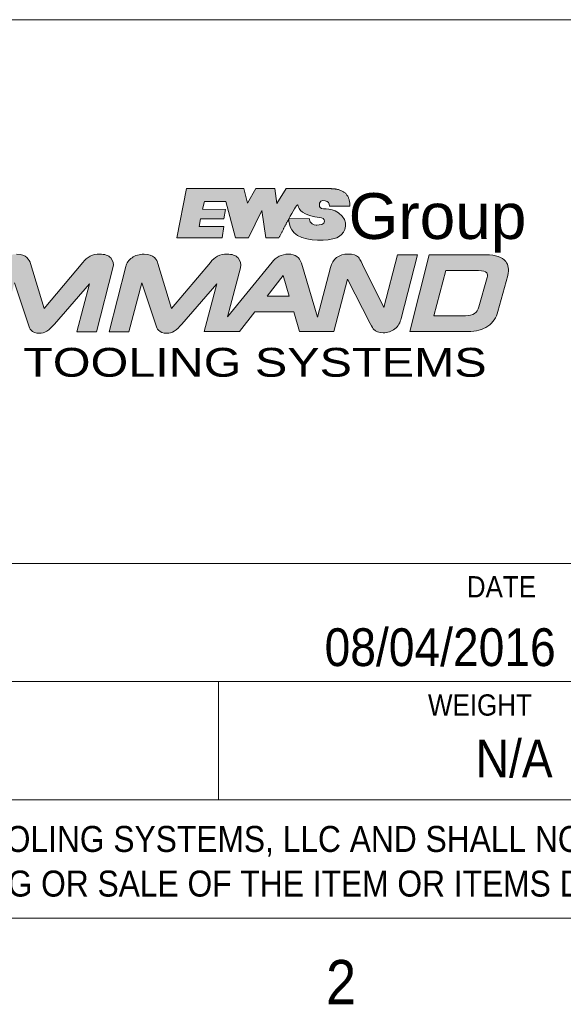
# Model space of a CAD drawing. Header units: inches. Extents: x 0.5 to 16.5, y 0.2 to 10.8.
# Tile 4 of 13: x 12.7 to 13.9, y 0.2 to 2.3. Entities that reach past the tile are written whole.
import ezdxf

# ---------------------------------------------------------------- set-up
doc = ezdxf.new("R2010")
doc.units = ezdxf.units.IN
doc.header["$MEASUREMENT"] = 0
doc.linetypes.add('SLD-Solid', pattern=[0])
doc.layers.add('FORMAT', color=7, linetype='SLD-Solid')
doc.styles.add('SLDTEXTSTYLE0', font='MICROSS.TTF')
doc.styles.add('SLDTEXTSTYLE1', font='MICROSS.TTF', dxfattribs={"width": 1.205167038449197})
doc.styles.add('SLDTEXTSTYLE2', font='GOTHIC.TTF', dxfattribs={"width": 0.913})

# ---------------------------------------------------------------- blocks, each defined once
blk = doc.blocks.new('Block26')
at = {"linetype": 'Continuous'}
h = blk.add_hatch(color=7, dxfattribs=at)
edge = h.paths.add_edge_path(flags=0)
edge.add_spline(control_points=[(0.7482708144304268, 0.2449052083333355), (0.7457666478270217, 0.2462072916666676), (0.723631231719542, 0.2472239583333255)], knot_values=[31, 31, 31, 32, 32, 32], weights=[1, 1, 1], degree=2, periodic=0)
edge.add_line((0.723631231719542, 0.2472239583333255), (0.5140374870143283, 0.2472239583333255))
edge.add_line((0.5140374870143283, 0.2472239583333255), (0.4701729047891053, 0.1767885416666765))
edge.add_line((0.4701729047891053, 0.1767885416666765), (0.4619124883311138, 0.2472239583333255))
edge.add_line((0.4619124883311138, 0.2472239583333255), (0.3720291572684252, 0.2472239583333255))
edge.add_line((0.3720291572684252, 0.2472239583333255), (0.3323958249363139, 0.1783343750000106))
edge.add_line((0.3323958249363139, 0.1783343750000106), (0.3153874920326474, 0.2472239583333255))
edge.add_line((0.3153874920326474, 0.2472239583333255), (0.04652916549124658, 0.2472239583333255))
edge.add_line((0.04652916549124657, 0.2472239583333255), (4.371503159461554e-15, 0.01590104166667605))
edge.add_line((4.370956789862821e-15, 0.01590104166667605), (0.2135812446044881, 0.01585937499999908))
edge.add_line((0.2135812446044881, 0.01585937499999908), (0.2207711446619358, 0.0692982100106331))
edge.add_line((0.2207711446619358, 0.0692982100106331), (0.1049316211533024, 0.06901154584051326))
edge.add_line((0.1049316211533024, 0.06901154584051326), (0.1117817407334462, 0.1046227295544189))
edge.add_line((0.1117817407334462, 0.1046227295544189), (0.2211278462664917, 0.1046227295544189))
edge.add_line((0.2211278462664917, 0.1046227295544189), (0.2286620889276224, 0.149728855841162))
edge.add_line((0.2286620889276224, 0.149728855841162), (0.1212809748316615, 0.1504682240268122))
edge.add_line((0.1212809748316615, 0.1504682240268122), (0.1303708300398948, 0.1863927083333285))
edge.add_line((0.1303708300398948, 0.1863927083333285), (0.2313624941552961, 0.1862093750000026))
edge.add_line((0.2313624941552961, 0.1862093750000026), (0.2771190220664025, 0.01585937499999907))
edge.add_line((0.2771190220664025, 0.01585937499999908), (0.3369124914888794, 0.015676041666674))
edge.add_line((0.3369124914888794, 0.015676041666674), (0.400735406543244, 0.143688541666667))
edge.add_line((0.400735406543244, 0.143688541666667), (0.4191083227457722, 0.01616562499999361))
edge.add_line((0.4191083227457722, 0.01616562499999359), (0.4804687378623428, 0.01557395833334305))
edge.add_spline(control_points=[(0.4804687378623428, 0.01557395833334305), (0.5035570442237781, 0.06151523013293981), (0.5263601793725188, 0.1041002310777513)], knot_values=[21, 21, 21, 22, 22, 22], weights=[1, 1, 1], degree=2, periodic=0)
edge.add_spline(control_points=[(0.5263601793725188, 0.1041002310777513), (0.5265041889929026, 0.1044450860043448), (0.5266897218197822, 0.1047688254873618), (0.5268541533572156, 0.1050531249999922)], knot_values=[22, 22, 22, 22, 23, 23, 23, 23], weights=[1, 1, 1, 1], degree=3, periodic=0)
edge.add_spline(control_points=[(0.5268541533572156, 0.1050531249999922), (0.526691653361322, 0.1004947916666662), (0.5258791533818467, 0.03982604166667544), (0.5882562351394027, 0.01728437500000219)], knot_values=[23, 23, 23, 23, 24, 24, 24, 24], weights=[1, 1, 1, 1], degree=3, periodic=0)
edge.add_spline(control_points=[(0.5882562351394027, 0.01728437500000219), (0.6454249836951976, -0.00350937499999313), (0.7383812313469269, 0.00350937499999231), (0.7650749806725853, 0.02330520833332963)], knot_values=[24, 24, 24, 24, 25, 25, 25, 25], weights=[1, 1, 1, 1], degree=3, periodic=0)
edge.add_spline(control_points=[(0.7650749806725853, 0.02330520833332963), (0.7928249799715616, 0.04169895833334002), (0.8157958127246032, 0.09388229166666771), (0.7612499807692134, 0.1332906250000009)], knot_values=[25, 25, 25, 25, 26, 26, 26, 26], weights=[1, 1, 1, 1], degree=3, periodic=0)
edge.add_spline(control_points=[(0.7612499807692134, 0.1332906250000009), (0.7193603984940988, 0.1642968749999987), (0.6751708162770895, 0.1425489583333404), (0.6707958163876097, 0.1640114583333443)], knot_values=[26, 26, 26, 26, 27, 27, 27, 27], weights=[1, 1, 1, 1], degree=3, periodic=0)
edge.add_spline(control_points=[(0.6707958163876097, 0.1640114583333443), (0.6675603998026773, 0.1902572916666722), (0.6827999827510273, 0.1938989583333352), (0.697916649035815, 0.1898906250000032)], knot_values=[27, 27, 27, 27, 28, 28, 28, 28], weights=[1, 1, 1, 1], degree=3, periodic=0)
edge.add_spline(control_points=[(0.697916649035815, 0.1898906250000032), (0.7125228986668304, 0.1848864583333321), (0.716510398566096, 0.1810614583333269), (0.7186874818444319, 0.1647239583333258)], knot_values=[28, 28, 28, 28, 29, 29, 29, 29], weights=[1, 1, 1, 1], degree=3, periodic=0)
edge.add_spline(control_points=[(0.7186874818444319, 0.1647239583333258), (0.7234499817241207, 0.1643572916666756), (0.8141874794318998, 0.1645406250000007)], knot_values=[29, 29, 29, 30, 30, 30], weights=[1, 1, 1], degree=2, periodic=0)
edge.add_spline(control_points=[(0.8141874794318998, 0.1645406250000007), (0.8155708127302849, 0.2341010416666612), (0.7482708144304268, 0.2449052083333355)], knot_values=[30, 30, 30, 31, 31, 31], weights=[1, 1, 1], degree=2, periodic=0)
edge = h.paths.add_edge_path(flags=0)
edge.add_line((0.6221312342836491, 0.1064156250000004), (0.5270166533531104, 0.1053989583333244))
edge.add_spline(control_points=[(0.5270166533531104, 0.1053989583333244), (0.5455312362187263, 0.1402489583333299), (0.5642895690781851, 0.171642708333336), (0.5676270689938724, 0.1714385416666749)], knot_values=[7, 7, 7, 7, 8, 8, 8, 8], weights=[1, 1, 1, 1], degree=3, periodic=0)
edge.add_spline(control_points=[(0.5676270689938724, 0.1714385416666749), (0.5730791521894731, 0.1710718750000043), (0.5655708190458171, 0.1400260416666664), (0.623839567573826, 0.1210031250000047)], knot_values=[0, 0, 0, 0, 1, 1, 1, 1], weights=[1, 1, 1, 1], degree=3, periodic=0)
edge.add_spline(control_points=[(0.623839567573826, 0.1210031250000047), (0.6582440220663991, 0.1097322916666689), (0.6925041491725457, 0.1165468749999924), (0.6952916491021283, 0.0940656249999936)], knot_values=[1, 1, 1, 1, 2, 2, 2, 2], weights=[1, 1, 1, 1], degree=3, periodic=0)
edge.add_spline(control_points=[(0.6952916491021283, 0.0940656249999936), (0.6972648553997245, 0.07929479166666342), (0.6699624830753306, 0.07579687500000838), (0.659260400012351, 0.07534895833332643)], knot_values=[2, 2, 2, 2, 3, 3, 3, 3], weights=[1, 1, 1, 1], degree=3, periodic=0)
edge.add_line((0.659260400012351, 0.07534895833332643), (0.6562895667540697, 0.07524687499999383))
edge.add_spline(control_points=[(0.6562895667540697, 0.07524687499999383), (0.6557812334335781, 0.07524687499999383), (0.6554562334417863, 0.07524687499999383), (0.6552729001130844, 0.07524687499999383)], knot_values=[4, 4, 4, 4, 5, 5, 5, 5], weights=[1, 1, 1, 1], degree=3, periodic=0)
edge.add_spline(control_points=[(0.6552729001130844, 0.07524687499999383), (0.6455479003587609, 0.07579687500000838), (0.6246333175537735, 0.08057812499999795), (0.6221312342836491, 0.1064156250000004)], knot_values=[5, 5, 5, 5, 6, 6, 6, 6], weights=[1, 1, 1, 1], degree=3, periodic=0)
at = {"color": 7, "linetype": 'SLD-Solid', "lineweight": 18}
for p, q in [((0.04652916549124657, 0.2472239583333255), (4.370956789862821e-15, 0.01590104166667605)), ((0.3153874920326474, 0.2472239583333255), (0.04652916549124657, 0.2472239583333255)), ((0.3323958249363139, 0.1783343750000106), (0.3153874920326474, 0.2472239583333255)), ((0.3720291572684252, 0.2472239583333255), (0.3323958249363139, 0.1783343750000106)), ((0.4619124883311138, 0.2472239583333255), (0.3720291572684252, 0.2472239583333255)), ((0.4701729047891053, 0.1767885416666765), (0.4619124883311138, 0.2472239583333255)), ((0.5140374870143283, 0.2472239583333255), (0.4701729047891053, 0.1767885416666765)), ((0.723631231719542, 0.2472239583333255), (0.5140374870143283, 0.2472239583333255)), ((0.1212809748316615, 0.1504682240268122), (0.1303708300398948, 0.1863927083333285)), ((0.1303708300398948, 0.1863927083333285), (0.2313624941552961, 0.1862093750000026)), ((0.2313624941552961, 0.1862093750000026), (0.2771190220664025, 0.01585937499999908)), ((0.2286620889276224, 0.149728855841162), (0.1212809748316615, 0.1504682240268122)), ((0.2211278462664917, 0.1046227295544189), (0.2286620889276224, 0.149728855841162)), ((0.3369124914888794, 0.015676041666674), (0.400735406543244, 0.143688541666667)), ((0.400735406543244, 0.143688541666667), (0.4191083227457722, 0.01616562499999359)), ((0.1049316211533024, 0.06901154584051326), (0.1117817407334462, 0.1046227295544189)), ((0.1117817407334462, 0.1046227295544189), (0.2211278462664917, 0.1046227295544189)), ((0.6221312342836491, 0.1064156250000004), (0.5270166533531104, 0.1053989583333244)), ((0.2207711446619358, 0.0692982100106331), (0.1049316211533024, 0.06901154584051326)), ((0.2135812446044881, 0.01585937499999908), (0.2207711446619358, 0.0692982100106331)), ((4.370956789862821e-15, 0.01590104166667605), (0.2135812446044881, 0.01585937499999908)), ((0.2771190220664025, 0.01585937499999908), (0.3369124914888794, 0.015676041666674)), ((0.4191083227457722, 0.01616562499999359), (0.4804687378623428, 0.01557395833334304))]:
    blk.add_line(p, q, dxfattribs=at)
at = {"color": 7, "linetype": 'Continuous', "lineweight": 18}
for points, degree in [([(0.7482708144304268, 0.2449052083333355), (0.7457666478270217, 0.2462072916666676), (0.723631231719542, 0.2472239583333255)], 2), ([(0.8141874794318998, 0.1645406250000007), (0.8155708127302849, 0.2341010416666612), (0.7482708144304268, 0.2449052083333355)], 2), ([(0.6707958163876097, 0.1640114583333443), (0.6675603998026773, 0.1902572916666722), (0.6827999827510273, 0.1938989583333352), (0.697916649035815, 0.1898906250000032)], 3), ([(0.697916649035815, 0.1898906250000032), (0.7125228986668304, 0.1848864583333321), (0.716510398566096, 0.1810614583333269), (0.7186874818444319, 0.1647239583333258)], 3), ([(0.5270166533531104, 0.1053989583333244), (0.5455312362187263, 0.1402489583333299), (0.5642895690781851, 0.171642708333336), (0.5676270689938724, 0.1714385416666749)], 3), ([(0.5676270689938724, 0.1714385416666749), (0.5730791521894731, 0.1710718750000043), (0.5655708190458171, 0.1400260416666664), (0.623839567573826, 0.1210031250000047)], 3), ([(0.7612499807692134, 0.1332906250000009), (0.7193603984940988, 0.1642968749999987), (0.6751708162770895, 0.1425489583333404), (0.6707958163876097, 0.1640114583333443)], 3), ([(0.7186874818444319, 0.1647239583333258), (0.7234499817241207, 0.1643572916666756), (0.8141874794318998, 0.1645406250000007)], 2), ([(0.4804687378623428, 0.01557395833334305), (0.5035570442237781, 0.06151523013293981), (0.5263601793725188, 0.1041002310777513)], 2), ([(0.5268541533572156, 0.1050531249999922), (0.526691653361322, 0.1004947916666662), (0.5258791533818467, 0.03982604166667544), (0.5882562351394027, 0.01728437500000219)], 3), ([(0.5263601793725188, 0.1041002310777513), (0.5265041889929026, 0.1044450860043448), (0.5266897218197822, 0.1047688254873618), (0.5268541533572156, 0.1050531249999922)], 3), ([(0.6552729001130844, 0.07524687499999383), (0.6455479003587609, 0.07579687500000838), (0.6246333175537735, 0.08057812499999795), (0.6221312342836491, 0.1064156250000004)], 3), ([(0.623839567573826, 0.1210031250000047), (0.6582440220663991, 0.1097322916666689), (0.6925041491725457, 0.1165468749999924), (0.6952916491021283, 0.0940656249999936)], 3), ([(0.6952916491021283, 0.0940656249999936), (0.6972648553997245, 0.07929479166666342), (0.6699624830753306, 0.07579687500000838), (0.659260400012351, 0.07534895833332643)], 3), ([(0.7650749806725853, 0.02330520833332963), (0.7928249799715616, 0.04169895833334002), (0.8157958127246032, 0.09388229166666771), (0.7612499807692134, 0.1332906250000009)], 3), ([(0.6562895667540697, 0.07524687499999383), (0.6557812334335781, 0.07524687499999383), (0.6554562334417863, 0.07524687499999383), (0.6552729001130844, 0.07524687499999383)], 3), ([(0.5882562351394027, 0.01728437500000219), (0.6454249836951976, -0.00350937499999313), (0.7383812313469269, 0.00350937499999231), (0.7650749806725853, 0.02330520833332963)], 3)]:
    blk.add_open_spline(points, degree=degree, dxfattribs=at)
at = {"color": 7, "linetype": 'Continuous', "lineweight": 0}
blk.add_open_spline([(0.6562895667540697, 0.07524687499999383), (0.659260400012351, 0.07534895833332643)], degree=1, dxfattribs=at)
blk = doc.blocks.new('Command_EWS_Logo')
at = {"linetype": 'Continuous'}
h = blk.add_hatch(color=7, dxfattribs=at)
edge = h.paths.add_edge_path(flags=0)
edge.add_spline(control_points=[(3.055311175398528, 1.167697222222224), (3.061644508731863, 1.195352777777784), (3.056315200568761, 1.21888611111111), (3.039401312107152, 1.23746805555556)], knot_values=[18, 18, 18, 18, 19, 19, 19, 19], weights=[1, 1, 1, 1], degree=3, periodic=0)
edge.add_spline(control_points=[(3.039401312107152, 1.23746805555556), (3.023002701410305, 1.25530277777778), (2.996716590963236, 1.264363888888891), (2.961290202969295, 1.264363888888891)], knot_values=[0, 0, 0, 0, 1, 1, 1, 1], weights=[1, 1, 1, 1], degree=3, periodic=0)
edge.add_spline(control_points=[(2.961290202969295, 1.264363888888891), (2.911891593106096, 1.264363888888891), (2.872287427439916, 1.244370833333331), (2.84361381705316, 1.204929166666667)], knot_values=[1, 1, 1, 1, 2, 2, 2, 2], weights=[1, 1, 1, 1], degree=3, periodic=0)
edge.add_line((2.84361381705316, 1.204929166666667), (2.569741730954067, 0.881198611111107))
edge.add_line((2.569741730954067, 0.881198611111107), (2.473442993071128, 1.198309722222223))
edge.add_spline(control_points=[(2.473442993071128, 1.198309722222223), (2.467230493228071, 1.222751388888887), (2.446397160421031, 1.263197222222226), (2.375948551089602, 1.263197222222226)], knot_values=[4, 4, 4, 4, 5, 5, 5, 5], weights=[1, 1, 1, 1], degree=3, periodic=0)
edge.add_spline(control_points=[(2.375948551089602, 1.263197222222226), (2.342583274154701, 1.263197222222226), (2.314017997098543, 1.255099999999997), (2.291041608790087, 1.239108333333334)], knot_values=[5, 5, 5, 5, 6, 6, 6, 6], weights=[1, 1, 1, 1], degree=3, periodic=0)
edge.add_spline(control_points=[(2.291041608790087, 1.239108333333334), (2.267604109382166, 1.222697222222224), (2.252792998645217, 1.20155138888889), (2.246988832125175, 1.176269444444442)], knot_values=[6, 6, 6, 6, 7, 7, 7, 7], weights=[1, 1, 1, 1], degree=3, periodic=0)
edge.add_line((2.246988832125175, 1.176269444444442), (2.129231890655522, 0.7158611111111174))
edge.add_line((2.129231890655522, 0.7158611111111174), (2.269097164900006, 0.7158611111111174))
edge.add_line((2.269097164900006, 0.7158611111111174), (2.360704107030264, 1.062391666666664))
edge.add_line((2.360704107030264, 1.062391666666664), (2.456515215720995, 0.7730166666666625))
edge.add_spline(control_points=[(2.456515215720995, 0.7730166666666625), (2.464191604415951, 0.7502708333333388), (2.469291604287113, 0.7376847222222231), (2.477484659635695, 0.7277555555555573)], knot_values=[11, 11, 11, 11, 12, 12, 12, 12], weights=[1, 1, 1, 1], degree=3, periodic=0)
edge.add_spline(control_points=[(2.477484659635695, 0.7277555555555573), (2.490776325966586, 0.7135958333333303), (2.510470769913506, 0.7062180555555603), (2.535724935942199, 0.7062180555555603)], knot_values=[12, 12, 12, 12, 13, 13, 13, 13], weights=[1, 1, 1, 1], degree=3, periodic=0)
edge.add_spline(control_points=[(2.535724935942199, 0.7062180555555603), (2.572183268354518, 0.7062180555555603), (2.605251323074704, 0.7262097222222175), (2.642902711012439, 0.7710361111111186)], knot_values=[13, 13, 13, 13, 14, 14, 14, 14], weights=[1, 1, 1, 1], degree=3, periodic=0)
edge.add_line((2.642902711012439, 0.7710361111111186), (2.889702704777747, 1.055379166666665))
edge.add_line((2.889702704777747, 1.055379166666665), (2.79964159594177, 0.7158611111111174))
edge.add_line((2.79964159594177, 0.7158611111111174), (2.939533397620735, 0.7158611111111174))
edge.add_line((2.939533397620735, 0.7158611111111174), (3.055311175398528, 1.167697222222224))
h = blk.add_hatch(color=7, dxfattribs=at)
edge = h.paths.add_edge_path(flags=0)
edge.add_spline(control_points=[(5.042941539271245, 0.7364902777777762), (5.065754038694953, 0.7536347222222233), (5.081799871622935, 0.7864444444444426), (5.087090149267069, 0.8096791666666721)], knot_values=[40, 40, 40, 40, 41, 41, 41, 41], weights=[1, 1, 1, 1], degree=3, periodic=0)
edge.add_line((5.087090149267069, 0.8096791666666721), (5.202120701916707, 1.259263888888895))
edge.add_line((5.202120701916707, 1.259263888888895), (5.062255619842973, 1.259263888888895))
edge.add_line((5.062255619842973, 1.259263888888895), (4.965073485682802, 0.8885763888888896))
edge.add_line((4.965073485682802, 0.8885763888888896), (4.814424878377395, 1.190497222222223))
edge.add_spline(control_points=[(4.814424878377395, 1.190497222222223), (4.799410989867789, 1.222547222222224), (4.791760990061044, 1.236518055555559), (4.786077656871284, 1.242215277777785)], knot_values=[4, 4, 4, 4, 5, 5, 5, 5], weights=[1, 1, 1, 1], degree=3, periodic=0)
edge.add_spline(control_points=[(4.786077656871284, 1.242215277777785), (4.771104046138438, 1.257106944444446), (4.747979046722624, 1.264363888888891), (4.715440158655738, 1.264363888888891)], knot_values=[5, 5, 5, 5, 6, 6, 6, 6], weights=[1, 1, 1, 1], degree=3, periodic=0)
edge.add_spline(control_points=[(4.715440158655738, 1.264363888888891), (4.647066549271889, 1.264363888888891), (4.603433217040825, 1.231568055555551), (4.58925960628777, 1.169501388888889)], knot_values=[6, 6, 6, 6, 7, 7, 7, 7], weights=[1, 1, 1, 1], degree=3, periodic=0)
edge.add_line((4.58925960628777, 1.169501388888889), (4.496852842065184, 0.819811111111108))
edge.add_line((4.496852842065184, 0.819811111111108), (4.383842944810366, 1.20091388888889))
edge.add_spline(control_points=[(4.383842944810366, 1.20091388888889), (4.372490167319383, 1.242688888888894), (4.341158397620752, 1.263780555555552), (4.290622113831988, 1.263780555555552)], knot_values=[9, 9, 9, 9, 10, 10, 10, 10], weights=[1, 1, 1, 1], degree=3, periodic=0)
edge.add_spline(control_points=[(4.290622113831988, 1.263780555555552), (4.242742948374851, 1.263780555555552), (4.204426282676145, 1.24452083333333), (4.176702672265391, 1.206529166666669)], knot_values=[10, 10, 10, 10, 11, 11, 11, 11], weights=[1, 1, 1, 1], degree=3, periodic=0)
edge.add_line((4.176702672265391, 1.206529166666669), (3.86248045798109, 0.8223736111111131))
edge.add_line((3.86248045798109, 0.8223736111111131), (3.953788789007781, 1.167737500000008))
edge.add_spline(control_points=[(3.953788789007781, 1.167737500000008), (3.960136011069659, 1.195298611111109), (3.954779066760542, 1.218844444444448), (3.937838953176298, 1.23746805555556)], knot_values=[13, 13, 13, 13, 14, 14, 14, 14], weights=[1, 1, 1, 1], degree=3, periodic=0)
edge.add_spline(control_points=[(3.937838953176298, 1.23746805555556), (3.921494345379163, 1.255316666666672), (3.895236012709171, 1.264363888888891), (3.859767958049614, 1.264363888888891)], knot_values=[14, 14, 14, 14, 15, 15, 15, 15], weights=[1, 1, 1, 1], degree=3, periodic=0)
edge.add_spline(control_points=[(3.859767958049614, 1.264363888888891), (3.810329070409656, 1.264363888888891), (3.770711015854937, 1.244370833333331), (3.74201101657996, 1.204929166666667)], knot_values=[15, 15, 15, 15, 16, 16, 16, 16], weights=[1, 1, 1, 1], degree=3, periodic=0)
edge.add_line((3.74201101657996, 1.204929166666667), (3.468098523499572, 0.881198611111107))
edge.add_line((3.468098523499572, 0.881198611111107), (3.371825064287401, 1.198309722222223))
edge.add_spline(control_points=[(3.371825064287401, 1.198309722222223), (3.365586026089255, 1.222751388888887), (3.344752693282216, 1.263197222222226), (3.274427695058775, 1.263197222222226)], knot_values=[18, 18, 18, 18, 19, 19, 19, 19], weights=[1, 1, 1, 1], degree=3, periodic=0)
edge.add_spline(control_points=[(3.274427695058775, 1.263197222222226), (3.240979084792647, 1.263197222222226), (3.212401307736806, 1.255099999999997), (3.189506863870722, 1.239108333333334)], knot_values=[19, 19, 19, 19, 20, 20, 20, 20], weights=[1, 1, 1, 1], degree=3, periodic=0)
edge.add_spline(control_points=[(3.189506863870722, 1.239108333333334), (3.166029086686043, 1.222697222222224), (3.151190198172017, 1.201565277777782), (3.145426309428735, 1.176283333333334)], knot_values=[20, 20, 20, 20, 21, 21, 21, 21], weights=[1, 1, 1, 1], degree=3, periodic=0)
edge.add_line((3.145426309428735, 1.176283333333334), (3.02761381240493, 0.7158611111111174))
edge.add_line((3.02761381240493, 0.7158611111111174), (3.167480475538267, 0.7158611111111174))
edge.add_line((3.167480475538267, 0.7158611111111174), (3.259141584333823, 1.062377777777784))
edge.add_line((3.259141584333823, 1.062377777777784), (3.354952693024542, 0.7730166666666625))
edge.add_spline(control_points=[(3.354952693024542, 0.7730166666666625), (3.36281935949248, 0.7499597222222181), (3.36747213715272, 0.7379555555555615), (3.375894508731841, 0.727769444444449)], knot_values=[25, 25, 25, 25, 26, 26, 26, 26], weights=[1, 1, 1, 1], degree=3, periodic=0)
edge.add_spline(control_points=[(3.375894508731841, 0.727769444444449), (3.389213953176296, 0.7135958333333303), (3.408908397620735, 0.7062180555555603), (3.434136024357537, 0.7062180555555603)], knot_values=[26, 26, 26, 26, 27, 27, 27, 27], weights=[1, 1, 1, 1], degree=3, periodic=0)
edge.add_spline(control_points=[(3.434136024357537, 0.7062180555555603), (3.471895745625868, 0.7062180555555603), (3.503945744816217, 0.7255861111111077), (3.541299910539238, 0.7709819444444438)], knot_values=[27, 27, 27, 27, 28, 28, 28, 28], weights=[1, 1, 1, 1], degree=3, periodic=0)
edge.add_line((3.541299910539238, 0.7709819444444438), (3.78811240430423, 1.055379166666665))
edge.add_line((3.78811240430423, 1.055379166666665), (3.698702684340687, 0.7186819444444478))
edge.add_line((3.698702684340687, 0.7186819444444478), (3.947373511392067, 0.7186819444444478))
edge.add_line((3.947373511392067, 0.7186819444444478), (4.056477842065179, 0.8581402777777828))
edge.add_line((4.056477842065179, 0.8581402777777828), (4.329873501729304, 0.8581402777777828))
edge.add_line((4.329873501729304, 0.8581402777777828), (4.370102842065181, 0.7186819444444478))
edge.add_line((4.370102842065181, 0.7186819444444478), (4.613510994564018, 0.7186819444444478))
edge.add_line((4.613510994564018, 0.7186819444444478), (4.710041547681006, 1.086765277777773))
edge.add_line((4.710041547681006, 1.086765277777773), (4.868027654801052, 0.7748208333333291))
edge.add_spline(control_points=[(4.868027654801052, 0.7748208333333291), (4.883137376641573, 0.7483583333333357), (4.888780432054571, 0.7384444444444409), (4.893010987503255, 0.7341444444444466)], knot_values=[37, 37, 37, 37, 38, 38, 38, 38], weights=[1, 1, 1, 1], degree=3, periodic=0)
edge.add_spline(control_points=[(4.893010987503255, 0.7341444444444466), (4.909517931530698, 0.7174069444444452), (4.930609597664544, 0.7095944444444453), (4.959390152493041, 0.7095944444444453)], knot_values=[38, 38, 38, 38, 39, 39, 39, 39], weights=[1, 1, 1, 1], degree=3, periodic=0)
edge.add_spline(control_points=[(4.959390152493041, 0.7095944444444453), (4.991672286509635, 0.7095944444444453), (5.01980126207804, 0.7186555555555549), (5.042941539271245, 0.7364902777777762)], knot_values=[39, 39, 39, 39, 40, 40, 40, 40], weights=[1, 1, 1, 1], degree=3, periodic=0)
h.paths.add_polyline_path([(4.256170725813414, 1.113402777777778), (4.298420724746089, 0.9669861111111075), (4.14162767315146, 0.9669861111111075)], flags=0)
h = blk.add_hatch(color=7, dxfattribs=at)
edge = h.paths.add_edge_path(flags=0)
edge.add_spline(control_points=[(5.698133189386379, 0.7560763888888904), (5.73526950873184, 0.7814263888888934), (5.7590456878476, 0.8160125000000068), (5.768825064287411, 0.8589000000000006)], knot_values=[7, 7, 7, 7, 8, 8, 8, 8], weights=[1, 1, 1, 1], degree=3, periodic=0)
edge.add_line((5.768825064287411, 0.8589000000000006), (5.839680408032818, 1.114611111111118))
edge.add_spline(control_points=[(5.839680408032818, 1.114611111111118), (5.848984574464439, 1.1552875), (5.843912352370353, 1.188462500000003), (5.824502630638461, 1.212863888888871)], knot_values=[1, 1, 1, 1, 2, 2, 2, 2], weights=[1, 1, 1, 1], degree=3, periodic=0)
edge.add_spline(control_points=[(5.824502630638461, 1.212863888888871), (5.799831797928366, 1.243829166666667), (5.754312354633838, 1.258870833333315), (5.685302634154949, 1.258870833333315)], knot_values=[2, 2, 2, 2, 3, 3, 3, 3], weights=[1, 1, 1, 1], degree=3, periodic=0)
edge.add_line((5.685302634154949, 1.258870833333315), (5.284437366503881, 1.258870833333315))
edge.add_line((5.284437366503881, 1.258870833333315), (5.148383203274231, 0.7184791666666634))
edge.add_line((5.148383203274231, 0.7184791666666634), (5.558498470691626, 0.7184791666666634))
edge.add_spline(control_points=[(5.558498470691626, 0.7184791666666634), (5.614717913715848, 0.7184791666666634), (5.661688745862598, 0.7311194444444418), (5.698133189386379, 0.7560763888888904)], knot_values=[6, 6, 6, 6, 7, 7, 7, 7], weights=[1, 1, 1, 1], degree=3, periodic=0)
edge = h.paths.add_edge_path(flags=0)
edge.add_spline(control_points=[(5.632377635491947, 1.147691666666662), (5.662705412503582, 1.147691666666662), (5.68246791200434, 1.14214444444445), (5.691080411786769, 1.131198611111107)], knot_values=[5, 5, 5, 5, 6, 6, 6, 6], weights=[1, 1, 1, 1], degree=3, periodic=0)
edge.add_spline(control_points=[(5.691080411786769, 1.131198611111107), (5.696884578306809, 1.124009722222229), (5.698147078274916, 1.113430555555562), (5.694851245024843, 1.098918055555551)], knot_values=[6, 6, 6, 6, 7, 7, 7, 7], weights=[1, 1, 1, 1], degree=3, periodic=0)
edge.add_line((5.694851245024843, 1.098918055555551), (5.635308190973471, 0.8925638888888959))
edge.add_spline(control_points=[(5.635308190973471, 0.8925638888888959), (5.625569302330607, 0.8501652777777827), (5.595444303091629, 0.8302138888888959), (5.540554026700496, 0.8302138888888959)], knot_values=[1, 1, 1, 1, 2, 2, 2, 2], weights=[1, 1, 1, 1], degree=3, periodic=0)
edge.add_line((5.540554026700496, 0.8302138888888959), (5.316974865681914, 0.8302138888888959))
edge.add_line((5.316974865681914, 0.8302138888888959), (5.401881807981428, 1.147691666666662))
edge.add_line((5.401881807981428, 1.147691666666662), (5.632377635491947, 1.147691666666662))
at = {"color": 7, "linetype": 'SLD-Solid', "lineweight": 18}
for p, q in [((5.062255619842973, 1.259263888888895), (4.965073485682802, 0.8885763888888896)), ((5.202120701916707, 1.259263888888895), (5.062255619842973, 1.259263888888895)), ((5.087090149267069, 0.8096791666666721), (5.202120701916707, 1.259263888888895)), ((5.284437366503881, 1.258870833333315), (5.148383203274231, 0.7184791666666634)), ((5.685302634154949, 1.258870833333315), (5.284437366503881, 1.258870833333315)), ((2.569741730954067, 0.881198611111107), (2.473442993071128, 1.198309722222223)), ((2.84361381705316, 1.204929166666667), (2.569741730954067, 0.881198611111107)), ((3.468098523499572, 0.881198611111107), (3.371825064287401, 1.198309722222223)), ((3.74201101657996, 1.204929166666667), (3.468098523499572, 0.881198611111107)), ((4.176702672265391, 1.206529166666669), (3.86248045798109, 0.8223736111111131)), ((4.496852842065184, 0.819811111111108), (4.383842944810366, 1.20091388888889)), ((4.965073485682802, 0.8885763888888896), (4.814424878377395, 1.190497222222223)), ((2.939533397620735, 0.7158611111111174), (3.055311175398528, 1.167697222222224)), ((3.145426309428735, 1.176283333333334), (3.02761381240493, 0.7158611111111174)), ((3.86248045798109, 0.8223736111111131), (3.953788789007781, 1.167737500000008)), ((4.14162767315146, 0.9669861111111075), (4.256170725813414, 1.113402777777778)), ((4.256170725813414, 1.113402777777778), (4.298420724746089, 0.9669861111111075)), ((4.58925960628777, 1.169501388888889), (4.496852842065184, 0.819811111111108)), ((5.316974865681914, 0.8302138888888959), (5.401881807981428, 1.147691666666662)), ((5.401881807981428, 1.147691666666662), (5.632377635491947, 1.147691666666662)), ((5.768825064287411, 0.8589000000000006), (5.839680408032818, 1.114611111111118)), ((2.360704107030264, 1.062391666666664), (2.456515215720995, 0.7730166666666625)), ((2.642902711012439, 0.7710361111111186), (2.889702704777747, 1.055379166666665)), ((2.889702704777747, 1.055379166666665), (2.79964159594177, 0.7158611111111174)), ((3.167480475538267, 0.7158611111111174), (3.259141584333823, 1.062377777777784)), ((3.259141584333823, 1.062377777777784), (3.354952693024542, 0.7730166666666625)), ((3.541299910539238, 0.7709819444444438), (3.78811240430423, 1.055379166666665)), ((3.78811240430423, 1.055379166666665), (3.698702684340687, 0.7186819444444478)), ((4.613510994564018, 0.7186819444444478), (4.710041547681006, 1.086765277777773)), ((4.710041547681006, 1.086765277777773), (4.868027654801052, 0.7748208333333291)), ((5.694851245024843, 1.098918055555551), (5.635308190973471, 0.8925638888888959)), ((4.298420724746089, 0.9669861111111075), (4.14162767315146, 0.9669861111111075)), ((3.947373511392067, 0.7186819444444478), (4.056477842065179, 0.8581402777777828)), ((4.056477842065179, 0.8581402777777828), (4.329873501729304, 0.8581402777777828)), ((4.329873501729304, 0.8581402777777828), (4.370102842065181, 0.7186819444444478)), ((5.540554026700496, 0.8302138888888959), (5.316974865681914, 0.8302138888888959)), ((2.79964159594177, 0.7158611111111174), (2.939533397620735, 0.7158611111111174)), ((3.02761381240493, 0.7158611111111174), (3.167480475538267, 0.7158611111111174)), ((3.698702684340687, 0.7186819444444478), (3.947373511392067, 0.7186819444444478)), ((4.370102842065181, 0.7186819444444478), (4.613510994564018, 0.7186819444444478)), ((5.148383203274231, 0.7184791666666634), (5.558498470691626, 0.7184791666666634))]:
    blk.add_line(p, q, dxfattribs=at)
at = {"color": 7, "linetype": 'Continuous', "lineweight": 18}
for points in [[(2.473442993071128, 1.198309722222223), (2.467230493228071, 1.222751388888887), (2.446397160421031, 1.263197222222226), (2.375948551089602, 1.263197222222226)], [(2.961290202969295, 1.264363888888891), (2.911891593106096, 1.264363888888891), (2.872287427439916, 1.244370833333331), (2.84361381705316, 1.204929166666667)], [(3.039401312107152, 1.23746805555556), (3.023002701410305, 1.25530277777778), (2.996716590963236, 1.264363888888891), (2.961290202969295, 1.264363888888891)], [(3.274427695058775, 1.263197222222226), (3.240979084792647, 1.263197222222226), (3.212401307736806, 1.255099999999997), (3.189506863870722, 1.239108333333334)], [(3.371825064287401, 1.198309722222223), (3.365586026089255, 1.222751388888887), (3.344752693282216, 1.263197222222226), (3.274427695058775, 1.263197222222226)], [(3.859767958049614, 1.264363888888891), (3.810329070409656, 1.264363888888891), (3.770711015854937, 1.244370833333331), (3.74201101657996, 1.204929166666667)], [(3.937838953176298, 1.23746805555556), (3.921494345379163, 1.255316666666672), (3.895236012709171, 1.264363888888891), (3.859767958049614, 1.264363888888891)], [(4.290622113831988, 1.263780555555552), (4.242742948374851, 1.263780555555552), (4.204426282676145, 1.24452083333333), (4.176702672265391, 1.206529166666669)], [(4.383842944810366, 1.20091388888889), (4.372490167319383, 1.242688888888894), (4.341158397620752, 1.263780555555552), (4.290622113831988, 1.263780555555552)], [(4.715440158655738, 1.264363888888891), (4.647066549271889, 1.264363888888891), (4.603433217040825, 1.231568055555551), (4.58925960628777, 1.169501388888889)], [(4.786077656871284, 1.242215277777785), (4.771104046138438, 1.257106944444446), (4.747979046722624, 1.264363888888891), (4.715440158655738, 1.264363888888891)], [(5.824502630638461, 1.212863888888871), (5.799831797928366, 1.243829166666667), (5.754312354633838, 1.258870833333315), (5.685302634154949, 1.258870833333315)], [(3.055311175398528, 1.167697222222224), (3.061644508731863, 1.195352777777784), (3.056315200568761, 1.21888611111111), (3.039401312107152, 1.23746805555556)], [(3.189506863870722, 1.239108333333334), (3.166029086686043, 1.222697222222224), (3.151190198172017, 1.201565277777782), (3.145426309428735, 1.176283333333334)], [(3.953788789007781, 1.167737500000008), (3.960136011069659, 1.195298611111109), (3.954779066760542, 1.218844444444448), (3.937838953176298, 1.23746805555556)], [(4.814424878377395, 1.190497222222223), (4.799410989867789, 1.222547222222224), (4.791760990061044, 1.236518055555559), (4.786077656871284, 1.242215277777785)], [(5.839680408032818, 1.114611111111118), (5.848984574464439, 1.1552875), (5.843912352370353, 1.188462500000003), (5.824502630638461, 1.212863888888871)], [(5.632377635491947, 1.147691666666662), (5.662705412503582, 1.147691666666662), (5.68246791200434, 1.14214444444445), (5.691080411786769, 1.131198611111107)], [(5.691080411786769, 1.131198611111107), (5.696884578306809, 1.124009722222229), (5.698147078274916, 1.113430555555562), (5.694851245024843, 1.098918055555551)], [(5.635308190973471, 0.8925638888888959), (5.625569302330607, 0.8501652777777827), (5.595444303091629, 0.8302138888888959), (5.540554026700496, 0.8302138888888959)], [(5.698133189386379, 0.7560763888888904), (5.73526950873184, 0.7814263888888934), (5.7590456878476, 0.8160125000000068), (5.768825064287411, 0.8589000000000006)], [(2.456515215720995, 0.7730166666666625), (2.464191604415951, 0.7502708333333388), (2.469291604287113, 0.7376847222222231), (2.477484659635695, 0.7277555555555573)], [(2.535724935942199, 0.7062180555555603), (2.572183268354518, 0.7062180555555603), (2.605251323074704, 0.7262097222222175), (2.642902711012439, 0.7710361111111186)], [(3.354952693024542, 0.7730166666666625), (3.36281935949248, 0.7499597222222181), (3.36747213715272, 0.7379555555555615), (3.375894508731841, 0.727769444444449)], [(3.434136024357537, 0.7062180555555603), (3.471895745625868, 0.7062180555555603), (3.503945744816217, 0.7255861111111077), (3.541299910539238, 0.7709819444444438)], [(4.868027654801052, 0.7748208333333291), (4.883137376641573, 0.7483583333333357), (4.888780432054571, 0.7384444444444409), (4.893010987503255, 0.7341444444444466)], [(5.042941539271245, 0.7364902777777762), (5.065754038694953, 0.7536347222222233), (5.081799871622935, 0.7864444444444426), (5.087090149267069, 0.8096791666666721)], [(2.477484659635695, 0.7277555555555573), (2.490776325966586, 0.7135958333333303), (2.510470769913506, 0.7062180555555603), (2.535724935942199, 0.7062180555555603)], [(3.375894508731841, 0.727769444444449), (3.389213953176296, 0.7135958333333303), (3.408908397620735, 0.7062180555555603), (3.434136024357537, 0.7062180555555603)], [(4.893010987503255, 0.7341444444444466), (4.909517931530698, 0.7174069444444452), (4.930609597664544, 0.7095944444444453), (4.959390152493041, 0.7095944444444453)], [(4.959390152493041, 0.7095944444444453), (4.991672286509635, 0.7095944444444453), (5.01980126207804, 0.7186555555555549), (5.042941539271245, 0.7364902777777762)], [(5.558498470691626, 0.7184791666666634), (5.614717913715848, 0.7184791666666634), (5.661688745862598, 0.7311194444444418), (5.698133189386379, 0.7560763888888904)]]:
    blk.add_open_spline(points, degree=3, dxfattribs=at)
at = {"color": 7, "linetype": 'Continuous', "xscale": 1.5, "yscale": 1.5, "zscale": 1.5}
blk.add_blockref('Block26', (3.504680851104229, 1.355093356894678), dxfattribs=at)
at = {"color": 7, "linetype": 'SLD-Solid', "lineweight": 18, "insert": (4.716745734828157, 1.694057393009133), "char_height": 0.3229166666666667, "attachment_point": 1, "style": 'SLDTEXTSTYLE0'}
blk.add_mtext('Group', dxfattribs=at)
at = {"layer": 'FORMAT', "insert": (2.42228262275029, 0.603023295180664), "char_height": 0.203125, "attachment_point": 1, "style": 'SLDTEXTSTYLE1'}
blk.add_mtext('TOOLING SYSTEMS', dxfattribs=at)
blk = doc.blocks.new('SW_NOTE_0')
at = {"color": 0, "linetype": 'Continuous', "lineweight": 0, "char_height": 0.055, "attachment_point": 1, "style": 'SLDTEXTSTYLE2'}
for s, insert in [('NOTICE:  THIS DRAWING AND SPECIFICATION IS THE PROPERTY OF COMMAND TOOLING SYSTEMS, LLC AND SHALL NOT BE REPRODUCED, ', (0, 0.07025390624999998)), ('COPIED, OR DIVULGED IN WHOLE, OR IN PART AS THE BASIS FOR MANUFACTURING OR SALE OF THE ITEM OR ITEMS DISCLOSED.', (0, -0.02411617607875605))]:
    blk.add_mtext(s, dxfattribs=dict(at, insert=insert))

msp = doc.modelspace()

# ---------------------------------------------------------------- linework, layer by layer
at = {"color": 7, "linetype": 'SLD-Solid', "lineweight": 18}
for p, q in [((11.875, 2.299999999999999), (16.375, 2.299999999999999)), ((11.875, 1.15), (16.375, 1.15)), ((11.875, 0.8999999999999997), (16.375, 0.8999999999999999)), ((13.125, 0.8999999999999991), (13.125, 0.6499999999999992)), ((9.874999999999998, 0.6499999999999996), (16.375, 0.6499999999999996)), ((16.375, 0.4), (0.625, 0.4))]:
    msp.add_line(p, q, dxfattribs=at)

# ---------------------------------------------------------------- block references
at = {"color": 7, "linetype": 'Continuous', "xscale": 0.3, "yscale": 0.3, "zscale": 0.3}
msp.add_blockref('Command_EWS_Logo', (11.98499999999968, 1.424923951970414), dxfattribs=at)
at = {"color": 7, "linetype": 'Continuous', "lineweight": 0}
msp.add_blockref('SW_NOTE_0', (9.95509471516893, 0.524565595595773), dxfattribs=at)

# ---------------------------------------------------------------- texts
at = {"color": 7, "linetype": 'Continuous', "lineweight": 0, "style": 'SLDTEXTSTYLE2'}
for s, insert, char_height, attachment_point in [('DATE', (13.65007388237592, 1.123110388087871), 0.045, 1), ('08/04/2016', (13.83810555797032, 1.01286692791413), 0.08, 3), ('WEIGHT', (13.5679419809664, 0.8731103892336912), 0.04500000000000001, 1), ('N/A', (13.83171668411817, 0.7773491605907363), 0.08, 3), ('2', (13.35229677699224, 0.3113400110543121), 0.09374999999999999, 1)]:
    msp.add_mtext(s, dxfattribs=dict(at, insert=insert, char_height=char_height, attachment_point=attachment_point))

doc.saveas('drawing.dxf')
